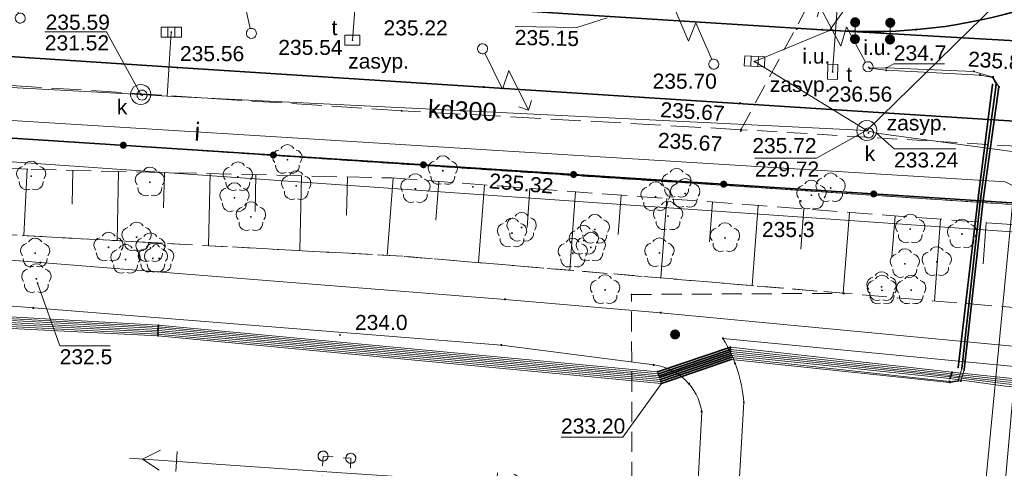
# Model space of a CAD drawing. Header units: metres. Extents: x 6603648 to 6604252, y 5739748 to 5740166.
# Tile 32 of 114: x 6603942 to 6603991, y 5739822 to 5739845. Entities that reach past the tile are written whole.
import ezdxf
from ezdxf.enums import TextEntityAlignment as Align

# ---------------------------------------------------------------- set-up
doc = ezdxf.new("R2010")
doc.units = ezdxf.units.M
for name, pattern in [('PRZER1-1', [1, 0.5, -0.5]), ('PRZER2-1', [1.5, 1, -0.5]), ('PRZER2_5-1', [1.75, 1.25, -0.5]), ('PRZER3-1', [2, 1.5, -0.5])]:
    doc.linetypes.add(name, pattern=pattern)
doc.layers.get('0').update_dxf_attribs({"linetype": 'CONTINUOUS'})
for name, color, linetype, lineweight, true_color in [('GESDZI', 7, 'CONTINUOUS', 18, 0x008000), ('GESUZY', 7, 'CONTINUOUS', 18, 0x008000), ('GSLKOG', 7, 'CONTINUOUS', 35, 0x0a0909), ('GSLKOU', 7, 'CONTINUOUS', 18, 0x0a0909), ('GSLTTR', 7, 'CONTINUOUS', 35, 0x0a0909), ('GSPPRB', 7, 'CONTINUOUS', 18, 0x0a0909), ('GSPRDL', 7, 'CONTINUOUS', 18, 0x008000), ('GSPWPN', 7, 'CONTINUOUS', 13, 0x0a0909), ('GSPWPN_O', 7, 'CONTINUOUS', 13, 0x0a0909), ('GSPWPS', 7, 'CONTINUOUS', 13, 0x0a0909), ('GSPWPS_O', 7, 'CONTINUOUS', 13, 0x0a0909), ('GSSINN', 7, 'CONTINUOUS', 18, 0x0a0909), ('GSSZSN', 7, 'CONTINUOUS', 18, 0x0a0909), ('GULENN', 1, 'CONTINUOUS', 18, 0xff0000), ('GULEOR', 1, 'CONTINUOUS', 35, 0xff0000), ('GULESN', 1, 'CONTINUOUS', 18, 0xff0000), ('GULEWN', 1, 'CONTINUOUS', 18, 0xff0000), ('GULIPR', 7, 'CONTINUOUS', 18, 0x0a0909), ('GULIPR_O', 7, 'CONTINUOUS', 18, 0x0a0909), ('GULKDP', 7, 'CONTINUOUS', 18, 0x803300), ('GULKDP_O', 7, 'CONTINUOUS', 18, 0x803300), ('GULTPR', 7, 'CONTINUOUS', 18, 0xff9100), ('GUPISL', 7, 'CONTINUOUS', 18, 0x0a0909), ('GUPKKS', 7, 'CONTINUOUS', 18, 0x0a0909), ('GUPKSD', 7, 'CONTINUOUS', 18, 0x803300), ('GUPKWZ', 7, 'CONTINUOUS', 18, 0x0a0909), ('GUPKWZ_O', 7, 'CONTINUOUS', 18, 0x0a0909), ('GUPTWZ', 7, 'CONTINUOUS', 18, 0x0a0909), ('GUPTWZ_O', 7, 'CONTINUOUS', 18, 0x0a0909), ('GUSISL', 7, 'CONTINUOUS', 18, 0x0a0909)]:
    doc.layers.add(name, color=color, linetype=linetype, lineweight=lineweight, true_color=true_color)
for name, color, linetype, true_color in [('GUPESH', 1, 'CONTINUOUS', 0xff0000), ('GUPESH_O', 1, 'CONTINUOUS', 0xff0000), ('GUPEUI', 7, 'CONTINUOUS', 0x0a0909), ('GUPISH', 7, 'CONTINUOUS', 0x0a0909), ('GUPKSH', 7, 'CONTINUOUS', 0x803300), ('GUPKSH_O', 7, 'CONTINUOUS', 0x803300), ('GUPKUI', 7, 'CONTINUOUS', 0x0a0909), ('GUPKUI_O', 7, 'CONTINUOUS', 0x0a0909), ('GUPTSH', 7, 'CONTINUOUS', 0xff9100), ('GUPTSH_O', 7, 'CONTINUOUS', 0xff9100)]:
    doc.layers.add(name, color=color, linetype=linetype, true_color=true_color)
doc.styles.add('Arial', font='arial.ttf')

# ---------------------------------------------------------------- blocks, each defined once
blk = doc.blocks.new('GSPPRB0')
at = {"color": 0, "lineweight": 18}
blk.add_lwpolyline([(-0.007955, 0.0225), (0.007955, 0.0225), (0.0225, 0.007955), (0.0225, -0.007955), (0.007955, -0.0225), (-0.007955, -0.0225), (-0.0225, -0.007955), (-0.0225, 0.007955)], close=True, dxfattribs=at)
blk = doc.blocks.new('GSPWPS1')
blk.add_hatch(color=0).paths.add_polyline_path([(0, 0.045), (-0.011647, 0.043467), (-0.0225, 0.038971), (-0.03182, 0.03182), (-0.038971, 0.0225), (-0.043467, 0.011647), (-0.045, 0), (-0.043467, -0.011647), (-0.038971, -0.0225), (-0.03182, -0.03182), (-0.0225, -0.038971), (-0.011647, -0.043467), (0, -0.045), (0.011647, -0.043467), (0.0225, -0.038971), (0.03182, -0.03182), (0.038971, -0.0225), (0.043467, -0.011647), (0.045, 0), (0.043467, 0.011647), (0.038971, 0.0225), (0.03182, 0.03182), (0.0225, 0.038971), (0.011647, 0.043467)])
blk = doc.blocks.new('GUPISL1_5')
at = {"color": 0}
for points in [[(3.396745, 1.05234), (3.75, 0.7), (3.396745, 0.34766)], [(0.25, 0), (2.25, 0), (1.55, 0.7), (3.75, 0.7)]]:
    blk.add_lwpolyline(points, dxfattribs=at)
blk.add_lwpolyline([(0.25, 0), (0.241481, -0.064705), (0.216506, -0.125), (0.176777, -0.176777), (0.125, -0.216506), (0.064705, -0.241481), (0, -0.25), (-0.064705, -0.241481), (-0.125, -0.216506), (-0.176777, -0.176777), (-0.216506, -0.125), (-0.241481, -0.064705), (-0.25, 0), (-0.241481, 0.064705), (-0.216506, 0.125), (-0.176777, 0.176777), (-0.125, 0.216506), (-0.064705, 0.241481), (0, 0.25), (0.064705, 0.241481), (0.125, 0.216506), (0.176777, 0.176777), (0.216506, 0.125), (0.241481, 0.064705)], close=True, dxfattribs=at)
blk = doc.blocks.new('GUPISL1_4')
at = {"color": 0}
blk.add_lwpolyline([(0.25, 0), (0.241481, -0.064705), (0.216506, -0.125), (0.176777, -0.176777), (0.125, -0.216506), (0.064705, -0.241481), (0, -0.25), (-0.064705, -0.241481), (-0.125, -0.216506), (-0.176777, -0.176777), (-0.216506, -0.125), (-0.241481, -0.064705), (-0.25, 0), (-0.241481, 0.064705), (-0.216506, 0.125), (-0.176777, 0.176777), (-0.125, 0.216506), (-0.064705, 0.241481), (0, 0.25), (0.064705, 0.241481), (0.125, 0.216506), (0.176777, 0.176777), (0.216506, 0.125), (0.241481, 0.064705)], close=True, dxfattribs=at)
blk = doc.blocks.new('GUPEUI1')
blk.add_hatch(color=0).paths.add_polyline_path([(0, 0.25), (-0.064705, 0.241481), (-0.125, 0.216506), (-0.176777, 0.176777), (-0.216506, 0.125), (-0.241481, 0.064705), (-0.25, 0), (-0.241481, -0.064705), (-0.216506, -0.125), (-0.176777, -0.176777), (-0.125, -0.216506), (-0.064705, -0.241481), (0, -0.25), (0.064705, -0.241481), (0.125, -0.216506), (0.176777, -0.176777), (0.216506, -0.125), (0.241481, -0.064705), (0.25, 0), (0.241481, 0.064705), (0.216506, 0.125), (0.176777, 0.176777), (0.125, 0.216506), (0.064705, 0.241481)])
blk = doc.blocks.new('GUPKKS1')
at = {"color": 0}
blk.add_lwpolyline([(0.5, -0.25), (-0.5, -0.25), (-0.5, 0.25), (0.5, 0.25)], close=True, dxfattribs=at)
for points in [[(-0.175, -0.25), (-0.175, 0.25)], [(0.175, -0.25), (0.175, 0.25)]]:
    blk.add_lwpolyline(points, dxfattribs=at)
blk = doc.blocks.new('GUPESH1')
blk.add_hatch(color=0).paths.add_polyline_path([(0, 0.045), (-0.011647, 0.043467), (-0.0225, 0.038971), (-0.03182, 0.03182), (-0.038971, 0.0225), (-0.043467, 0.011647), (-0.045, 0), (-0.043467, -0.011647), (-0.038971, -0.0225), (-0.03182, -0.03182), (-0.0225, -0.038971), (-0.011647, -0.043467), (0, -0.045), (0.011647, -0.043467), (0.0225, -0.038971), (0.03182, -0.03182), (0.038971, -0.0225), (0.043467, -0.011647), (0.045, 0), (0.043467, 0.011647), (0.038971, 0.0225), (0.03182, 0.03182), (0.0225, 0.038971), (0.011647, 0.043467)])
blk = doc.blocks.new('GUPKWZ1_1')
at = {"color": 0}
blk.add_lwpolyline([(0.25, 0), (0.241481, -0.064705), (0.216506, -0.125), (0.176777, -0.176777), (0.125, -0.216506), (0.064705, -0.241481), (0, -0.25), (-0.064705, -0.241481), (-0.125, -0.216506), (-0.176777, -0.176777), (-0.216506, -0.125), (-0.241481, -0.064705), (-0.25, 0), (-0.241481, 0.064705), (-0.216506, 0.125), (-0.176777, 0.176777), (-0.125, 0.216506), (-0.064705, 0.241481), (0, 0.25), (0.064705, 0.241481), (0.125, 0.216506), (0.176777, 0.176777), (0.216506, 0.125), (0.241481, 0.064705)], close=True, dxfattribs=at)
blk = doc.blocks.new('GUPKSD1_1')
at = {"color": 0}
blk.add_lwpolyline([(0.5, 0), (0.482963, -0.12941), (0.433013, -0.25), (0.353553, -0.353553), (0.25, -0.433013), (0.12941, -0.482963), (0, -0.5), (-0.12941, -0.482963), (-0.25, -0.433013), (-0.353553, -0.353553), (-0.433013, -0.25), (-0.482963, -0.12941), (-0.5, 0), (-0.482963, 0.12941), (-0.433013, 0.25), (-0.353553, 0.353553), (-0.25, 0.433013), (-0.12941, 0.482963), (0, 0.5), (0.12941, 0.482963), (0.25, 0.433013), (0.353553, 0.353553), (0.433013, 0.25), (0.482963, 0.12941)], close=True, dxfattribs=at)
blk = doc.blocks.new('GUPTWZ1_3')
at = {"color": 0}
blk.add_lwpolyline([(0.375, -0.25), (-0.375, -0.25), (-0.375, 0.25), (0.375, 0.25)], close=True, dxfattribs=at)
blk = doc.blocks.new('GUPKSH1')
blk.add_hatch(color=0).paths.add_polyline_path([(0, 0.045), (-0.011647, 0.043467), (-0.0225, 0.038971), (-0.03182, 0.03182), (-0.038971, 0.0225), (-0.043467, 0.011647), (-0.045, 0), (-0.043467, -0.011647), (-0.038971, -0.0225), (-0.03182, -0.03182), (-0.0225, -0.038971), (-0.011647, -0.043467), (0, -0.045), (0.011647, -0.043467), (0.0225, -0.038971), (0.03182, -0.03182), (0.038971, -0.0225), (0.043467, -0.011647), (0.045, 0), (0.043467, 0.011647), (0.038971, 0.0225), (0.03182, 0.03182), (0.0225, 0.038971), (0.011647, 0.043467)])
blk = doc.blocks.new('GUPISH1')
blk.add_hatch(color=0).paths.add_polyline_path([(0, 0.045), (-0.011647, 0.043467), (-0.0225, 0.038971), (-0.03182, 0.03182), (-0.038971, 0.0225), (-0.043467, 0.011647), (-0.045, 0), (-0.043467, -0.011647), (-0.038971, -0.0225), (-0.03182, -0.03182), (-0.0225, -0.038971), (-0.011647, -0.043467), (0, -0.045), (0.011647, -0.043467), (0.0225, -0.038971), (0.03182, -0.03182), (0.038971, -0.0225), (0.043467, -0.011647), (0.045, 0), (0.043467, 0.011647), (0.038971, 0.0225), (0.03182, 0.03182), (0.0225, 0.038971), (0.011647, 0.043467)])
blk = doc.blocks.new('GSPRDL1')
blk.add_hatch(color=0).paths.add_polyline_path([(-0.045, 0), (-0.042798, -0.013906), (-0.036406, -0.02645), (-0.02645, -0.036406), (-0.013906, -0.042798), (0, -0.045), (0.013906, -0.042798), (0.02645, -0.036406), (0.036406, -0.02645), (0.042798, -0.013906), (0.045, 0), (0.042798, 0.013906), (0.036406, 0.02645), (0.02645, 0.036406), (0.013906, 0.042798), (0, 0.045), (-0.013906, 0.042798), (-0.02645, 0.036406), (-0.036406, 0.02645), (-0.042798, 0.013906)])
at = {"color": 0}
for points in [[(-0.646351, 0.068773), (-0.677512, 0.194901), (-0.663766, 0.324092), (-0.606763, 0.440839), (-0.513345, 0.531129), (-0.394725, 0.584125), (-0.265141, 0.593465)], [(-0.134326, 0.635969), (-0.024001, 0.70458), (0.103115, 0.731429), (0.231763, 0.713292), (0.346501, 0.652348), (0.433559, 0.55591), (0.482485, 0.435555)], [(0.563333, 0.324277), (0.662679, 0.240553), (0.727494, 0.127956), (0.75, 0), (0.727494, -0.127956), (0.662679, -0.240553), (0.563333, -0.324277)], [(-0.265141, -0.593465), (-0.394725, -0.584125), (-0.513345, -0.531129), (-0.606763, -0.440839), (-0.663766, -0.324092), (-0.677512, -0.194901), (-0.646351, -0.068773)], [(0.482485, -0.435555), (0.433559, -0.55591), (0.346501, -0.652348), (0.231763, -0.713292), (0.103115, -0.731429), (-0.024001, -0.70458), (-0.134326, -0.635969)]]:
    blk.add_lwpolyline(points, dxfattribs=at)
blk = doc.blocks.new('GSPWPN1')
blk.add_hatch(color=0).paths.add_polyline_path([(0, 0.045), (-0.011647, 0.043467), (-0.0225, 0.038971), (-0.03182, 0.03182), (-0.038971, 0.0225), (-0.043467, 0.011647), (-0.045, 0), (-0.043467, -0.011647), (-0.038971, -0.0225), (-0.03182, -0.03182), (-0.0225, -0.038971), (-0.011647, -0.043467), (0, -0.045), (0.011647, -0.043467), (0.0225, -0.038971), (0.03182, -0.03182), (0.038971, -0.0225), (0.043467, -0.011647), (0.045, 0), (0.043467, 0.011647), (0.038971, 0.0225), (0.03182, 0.03182), (0.0225, 0.038971), (0.011647, 0.043467)])
blk = doc.blocks.new('GUPTSH1')
blk.add_hatch(color=0).paths.add_polyline_path([(0, 0.045), (-0.011647, 0.043467), (-0.0225, 0.038971), (-0.03182, 0.03182), (-0.038971, 0.0225), (-0.043467, 0.011647), (-0.045, 0), (-0.043467, -0.011647), (-0.038971, -0.0225), (-0.03182, -0.03182), (-0.0225, -0.038971), (-0.011647, -0.043467), (0, -0.045), (0.011647, -0.043467), (0.0225, -0.038971), (0.03182, -0.03182), (0.038971, -0.0225), (0.043467, -0.011647), (0.045, 0), (0.043467, 0.011647), (0.038971, 0.0225), (0.03182, 0.03182), (0.0225, 0.038971), (0.011647, 0.043467)])
blk = doc.blocks.new('GUPKUI1')
blk.add_hatch(color=0).paths.add_polyline_path([(0, 0.25), (-0.064705, 0.241481), (-0.125, 0.216506), (-0.176777, 0.176777), (-0.216506, 0.125), (-0.241481, 0.064705), (-0.25, 0), (-0.241481, -0.064705), (-0.216506, -0.125), (-0.176777, -0.176777), (-0.125, -0.216506), (-0.064705, -0.241481), (0, -0.25), (0.064705, -0.241481), (0.125, -0.216506), (0.176777, -0.176777), (0.216506, -0.125), (0.241481, -0.064705), (0.25, 0), (0.241481, 0.064705), (0.216506, 0.125), (0.176777, 0.176777), (0.125, 0.216506), (0.064705, 0.241481)])
blk = doc.blocks.new('GULEWN1')
at = {"color": 0}
for points in [[(8, 0.5), (8, -0.5)], [(8.841081, 0.5), (9.707107, 0), (8.841081, -0.5)], [(0, 0), (10.35, 0)]]:
    blk.add_lwpolyline(points, dxfattribs=at)
blk = doc.blocks.new('GSLKOG2')
blk.add_hatch(color=0).paths.add_polyline_path([(0, 0.175), (-0.045293, 0.169037), (-0.0875, 0.151554), (-0.123744, 0.123744), (-0.151554, 0.0875), (-0.169037, 0.045293), (-0.175, 0), (-0.169037, -0.045293), (-0.151554, -0.0875), (-0.123744, -0.123744), (-0.0875, -0.151554), (-0.045293, -0.169037), (0, -0.175), (0.045293, -0.169037), (0.0875, -0.151554), (0.123744, -0.123744), (0.151554, -0.0875), (0.169037, -0.045293), (0.175, 0), (0.169037, 0.045293), (0.151554, 0.0875), (0.123744, 0.123744), (0.0875, 0.151554), (0.045293, 0.169037)])
blk = doc.blocks.new('GUSISL2_1')
at = {"color": 0}
blk.add_lwpolyline([(0.25, 0), (0.241481, -0.064705), (0.216506, -0.125), (0.176777, -0.176777), (0.125, -0.216506), (0.064705, -0.241481), (0, -0.25), (-0.064705, -0.241481), (-0.125, -0.216506), (-0.176777, -0.176777), (-0.216506, -0.125), (-0.241481, -0.064705), (-0.25, 0), (-0.241481, 0.064705), (-0.216506, 0.125), (-0.176777, 0.176777), (-0.125, 0.216506), (-0.064705, 0.241481), (0, 0.25), (0.064705, 0.241481), (0.125, 0.216506), (0.176777, 0.176777), (0.216506, 0.125), (0.241481, 0.064705)], close=True, dxfattribs=at)

msp = doc.modelspace()

# ---------------------------------------------------------------- linework, layer by layer
at = {"layer": 'GESDZI', "color": 96, "linetype": 'Continuous', "lineweight": 18, "true_color": 0x008000}
msp.add_line((6603991.05, 5739835.63), (6603918.87, 5739840.43), dxfattribs=at)
msp.add_lwpolyline([(6603988.25, 5739806.65), (6603916.15, 5739811.92), (6603918.22, 5739833.21), (6603918.87, 5739840.43), (6603991.05, 5739835.63)], close=True, dxfattribs=at)
at = {"layer": 'GESUZY', "color": 96, "linetype": 'PRZER1-1', "lineweight": 18, "true_color": 0x008000}
for points in [[(6604062.77, 5739830.84), (6604014.55, 5739834.06), (6603991.05, 5739835.63), (6603918.87, 5739840.43), (6603844.12, 5739845.41), (6603776.95, 5739849.89), (6603725.69, 5739853.31), (6603724.48, 5739853.38), (6603720.73, 5739871.73), (6603719.27, 5739878.71), (6603703.13, 5739958.06), (6603701.42, 5739966.51), (6603692.92, 5740008.31)], [(6603691.714, 5739863.768), (6603701.39, 5739966.18), (6603701.42, 5739966.51), (6603703.13, 5739958.06), (6603719.27, 5739878.71), (6603720.73, 5739871.73), (6603724.48, 5739853.38), (6603725.69, 5739853.31), (6603776.95, 5739849.89), (6603844.12, 5739845.41), (6603918.87, 5739840.43), (6603991.05, 5739835.63), (6604014.55, 5739834.06), (6604062.77, 5739830.84)]]:
    msp.add_lwpolyline(points, dxfattribs=at)
at = {"layer": 'GSLKOG', "color": 18, "linetype": 'Continuous', "lineweight": 35, "true_color": 0x0a0909}
msp.add_line((6603852.109, 5739844.726), (6604018.85, 5739833.91), dxfattribs=at)
at = {"layer": 'GSLKOU', "color": 18, "linetype": 'PRZER3-1', "lineweight": 18, "true_color": 0x0a0909}
for points in [[(6603960.592, 5739840.308), (6603933.901, 5739842.044)], [(6603977.504, 5739839.367), (6603960.592, 5739840.308)]]:
    msp.add_lwpolyline(points, dxfattribs=at)
at = {"layer": 'GSLTTR', "color": 18, "linetype": 'Continuous', "lineweight": 35, "true_color": 0x0a0909}
for points in [[(6604017.25, 5739884.72), (6604015.44, 5739881), (6604013.95, 5739877.24, -0.013943), (6604011.35, 5739870.02, -0.060873), (6604005.83, 5739858.77, -0.014742), (6604003.21, 5739854.8, -0.060081), (6604000.24, 5739850.84, -0.057587), (6603996.43, 5739847.71, -0.067372), (6603991.29, 5739845.29, -0.092098), (6603981.55, 5739844.35)], [(6603855.71, 5739848.67), (6603871.3, 5739847.64), (6603886.71, 5739846.62), (6603901.65, 5739845.61), (6603916.83, 5739844.59), (6603932.64, 5739843.56), (6603949.41, 5739842.46), (6603964.68, 5739841.49), (6603980.46, 5739840.47), (6603995.3, 5739839.53, 0.063359), (6604000.27, 5739839.65, 0.057188), (6604004.86, 5739840.93, 0.06369), (6604009.2, 5739843.33, 0.060207), (6604012.71, 5739846.64, 0.054855), (6604019.53, 5739859.07), (6604021.12, 5739862.25), (6604022.71, 5739865.36), (6604024.56, 5739868.46), (6604026.04, 5739870.7), (6604028.87, 5739875.69), (6604032.41, 5739880.25)], [(6604024.56, 5739868.46), (6604022.56, 5739865.46), (6604020.61, 5739862.55), (6604018.63, 5739859.58), (6604015.36, 5739854.7, -0.041295), (6604012.79, 5739851.51, -0.036849), (6604010.05, 5739849.03, -0.047939), (6604005.93, 5739846.42, -0.046916), (6604001.38, 5739844.64, -0.096954), (6603991.49, 5739843.78), (6603981.55, 5739844.35), (6603970.44, 5739845.04), (6603958.84, 5739845.79), (6603957.28, 5739845.88), (6603947.48, 5739846.53), (6603946.11, 5739846.62), (6603935.8, 5739847.25)]]:
    msp.add_lwpolyline(points, format="xyb", dxfattribs=at)
at = {"layer": 'GSSINN', "color": 18, "linetype": 'PRZER2-1', "lineweight": 18, "true_color": 0x0a0909}
msp.add_lwpolyline([(6604036.763, 5739882.923), (6604026.271, 5739868.91), (6604023.486, 5739864.663), (6604020.486, 5739859.632), (6604017.284, 5739852.247, -0.334528), (6603995.779, 5739838.273), (6603977.504, 5739839.367), (6603980.86, 5739845.575), (6603982.83, 5739845.595), (6603986.263, 5739845.974, 0.045434), (6603991.396, 5739847.377, 0.140961), (6604001.278, 5739854.366), (6604004.019, 5739858.342), (6604007.547, 5739864.424), (6604009.657, 5739869.457), (6604013.458, 5739879.426)], format="xyb", dxfattribs=at)
msp.add_lwpolyline([(6603972.098, 5739806.801), (6603972.05, 5739831.15), (6603982.629, 5739831.21), (6603960.637, 5739833.057), (6603941.132, 5739834.117), (6603860.76, 5739838.748), (6603853.392, 5739836.62), (6603841.871, 5739836.52), (6603830.22, 5739845.418), (6603724.24, 5739853.107), (6603745.53, 5739840.28), (6603754.26, 5739834.86), (6603760.645, 5739829.992), (6603771.135, 5739820.193)], dxfattribs=at)
at = {"layer": 'GSSZSN', "color": 18, "linetype": 'PRZER2_5-1', "lineweight": 18, "true_color": 0x0a0909}
msp.add_lwpolyline([(6603852.109, 5739844.726), (6603856.809, 5739841.78), (6603942.107, 5739837.387), (6603960.109, 5739836.958), (6603996.06, 5739834.257), (6603996.489, 5739835.296), (6604001.998, 5739834.917), (6604002.476, 5739832.016), (6603995.252, 5739830.15), (6603960.637, 5739833.057), (6603941.132, 5739834.117), (6603860.76, 5739838.748), (6603853.392, 5739836.62), (6603841.871, 5739836.52), (6603830.22, 5739845.418)], close=True, dxfattribs=at)
at = {"layer": 'GSSZSN', "color": 18, "linetype": 'Continuous', "lineweight": 18, "true_color": 0x0a0909}
for points in [[(6603941.912, 5739837.397), (6603941.741, 5739834.084)], [(6603944.192, 5739837.337), (6603944.152, 5739835.646)], [(6603946.474, 5739837.283), (6603946.391, 5739833.831)], [(6603948.755, 5739837.228), (6603948.713, 5739835.468)], [(6603951.036, 5739837.174), (6603950.95, 5739833.583)], [(6603953.317, 5739837.12), (6603953.273, 5739835.29)], [(6603955.598, 5739837.065), (6603955.509, 5739833.336)], [(6603957.879, 5739837.011), (6603957.834, 5739835.111)], [(6603960.16, 5739836.954), (6603959.87, 5739833.099)], [(6603962.435, 5739836.783), (6603962.291, 5739834.857)], [(6603964.711, 5739836.612), (6603964.42, 5739832.74)], [(6603966.986, 5739836.441), (6603966.84, 5739834.495)], [(6603969.261, 5739836.27), (6603968.967, 5739832.358)], [(6603971.537, 5739836.099), (6603971.389, 5739834.133)], [(6603973.812, 5739835.928), (6603973.515, 5739831.976)], [(6603976.087, 5739835.757), (6603975.938, 5739833.771)], [(6603978.363, 5739835.587), (6603978.063, 5739831.594)], [(6603980.638, 5739835.416), (6603980.487, 5739833.409)], [(6603982.913, 5739835.245), (6603982.61, 5739831.212)], [(6603985.189, 5739835.074), (6603985.036, 5739833.048)], [(6603987.464, 5739834.903), (6603987.158, 5739830.83)], [(6603989.739, 5739834.732), (6603989.585, 5739832.686)]]:
    msp.add_lwpolyline(points, dxfattribs=at)
at = {"layer": 'GULENN', "color": 1, "linetype": 'Continuous', "lineweight": 18, "true_color": 0xff0000}
for points in [[(6603824.896, 5739842.077), (6603942.563, 5739832.742), (6603965.742, 5739830.903), (6603973.499, 5739830.243)], [(6603973.154, 5739827.64), (6603965.561, 5739828.63), (6603942.22, 5739830.482), (6603824.622, 5739839.812)], [(6603973.499, 5739830.243), (6604026.863, 5739825.176), (6604060.101, 5739824.187), (6604091.152, 5739821.03), (6604119.918, 5739819.905), (6604179.756, 5739815.914), (6604191.887, 5739815.357), (6604192.675, 5739814.832), (6604191.841, 5739814.358), (6604179.7, 5739814.915), (6604119.852, 5739818.907), (6604091.175, 5739819.879), (6604060.013, 5739823.177), (6604026.776, 5739824.131), (6603976.609, 5739828.962)]]:
    msp.add_lwpolyline(points, dxfattribs=at)
for points in [[(6603976.535, 5739806.506), (6603977.65, 5739825.776, 0.117307), (6603976.609, 5739828.962)], [(6603973.154, 5739827.64, -0.336442), (6603975.553, 5739825.306), (6603974.552, 5739806.638)]]:
    msp.add_lwpolyline(points, format="xyb", dxfattribs=at)
at = {"layer": 'GULEOR', "color": 1, "linetype": 'Continuous', "lineweight": 35, "true_color": 0xff0000}
for points in [[(6603990.05, 5739841.61), (6603989.34, 5739835.97), (6603988.34, 5739827.51)], [(6603988.52, 5739827.46), (6603989.46, 5739835.91), (6603990.23, 5739841.6)], [(6603990.37, 5739841.5), (6603989.59, 5739835.85), (6603988.64, 5739827.39)], [(6603973.35, 5739827.3), (6603976.98, 5739828.52)], [(6603973.39, 5739827.2), (6603976.98, 5739828.41)], [(6603973.42, 5739827.1), (6603976.99, 5739828.31)], [(6603973.45, 5739827.01), (6603977, 5739828.21)], [(6603973.48, 5739826.91), (6603977.01, 5739828.11)], [(6603973.51, 5739826.82), (6603977.01, 5739828.01)], [(6603973.54, 5739826.72), (6603977.02, 5739827.91)]]:
    msp.add_lwpolyline(points, dxfattribs=at)
at = {"layer": 'GULESN', "color": 1, "linetype": 'Continuous', "lineweight": 18, "true_color": 0xff0000}
for points in [[(6603859.28, 5739835.26), (6603882.31, 5739833.77), (6603885.08, 5739833.67), (6603897.95, 5739832.76), (6603906.73, 5739832), (6603927.59, 5739830.18), (6603929.47, 5739830.15), (6603948.43, 5739829.18), (6603973.51, 5739826.82), (6603977.01, 5739828.01), (6603987.89, 5739826.82), (6603988.34, 5739826.85), (6603988.52, 5739827.46), (6603989.46, 5739835.91), (6603990.23, 5739841.6), (6603990.05, 5739841.97), (6603989.43, 5739842.09), (6603984.75, 5739842.33), (6603983.92, 5739842.43), (6603983.842, 5739842.504)], [(6603859.31, 5739835.16), (6603882.29, 5739833.68), (6603885.09, 5739833.57), (6603897.93, 5739832.67), (6603906.73, 5739831.9), (6603927.58, 5739830.09), (6603929.46, 5739830.04), (6603948.43, 5739829.09), (6603973.54, 5739826.72), (6603977.02, 5739827.91), (6603987.93, 5739826.76), (6603988.47, 5739826.84), (6603988.64, 5739827.39), (6603989.59, 5739835.85), (6603990.37, 5739841.5), (6603990.07, 5739841.99), (6603989.12, 5739842.27), (6603984.76, 5739842.45), (6603983.92, 5739842.43), (6603983.842, 5739842.504)], [(6603859.08, 5739836.24), (6603882.48, 5739834.59), (6603885.04, 5739834.36), (6603898.08, 5739833.37), (6603906.79, 5739832.75), (6603927.66, 5739830.81), (6603929.52, 5739830.68), (6603948.45, 5739829.62), (6603973.35, 5739827.3), (6603976.98, 5739828.52), (6603988.03, 5739827.27), (6603990.74, 5739827), (6603992.79, 5739826.79), (6604007.82, 5739825.24), (6604009.69, 5739825.11), (6604015.64, 5739824.68), (6604020.36, 5739824.21), (6604024.72, 5739823.91), (6604026.52, 5739823.68), (6604051.97, 5739823.29)], [(6603859.1, 5739836.13), (6603882.45, 5739834.47), (6603885.04, 5739834.26), (6603898.06, 5739833.29), (6603906.78, 5739832.63), (6603927.65, 5739830.71), (6603929.51, 5739830.59), (6603948.45, 5739829.54), (6603973.39, 5739827.2), (6603976.98, 5739828.41), (6603988, 5739827.19), (6603990.73, 5739826.9), (6603992.78, 5739826.69), (6604007.8, 5739825.14), (6604009.69, 5739824.99), (6604015.62, 5739824.59), (6604020.27, 5739824.03), (6604024.75, 5739823.78), (6604026.49, 5739823.59), (6604051.97, 5739823.18)], [(6603859.13, 5739836.02), (6603882.43, 5739834.38), (6603885.05, 5739834.16), (6603898.04, 5739833.2), (6603906.77, 5739832.52), (6603927.64, 5739830.63), (6603929.5, 5739830.48), (6603948.44, 5739829.45), (6603973.42, 5739827.1), (6603976.99, 5739828.31), (6603987.98, 5739827.11), (6603990.72, 5739826.8), (6603992.77, 5739826.59), (6604007.79, 5739825.04), (6604009.69, 5739824.88), (6604015.6, 5739824.48), (6604020.2, 5739823.86), (6604024.78, 5739823.67), (6604026.45, 5739823.5), (6604051.96, 5739823.07)], [(6603859.24, 5739835.48), (6603882.34, 5739833.94), (6603885.07, 5739833.87), (6603897.99, 5739832.94), (6603906.75, 5739832.2), (6603927.61, 5739830.36), (6603929.49, 5739830.37), (6603948.44, 5739829.36), (6603973.45, 5739827.01), (6603977, 5739828.21), (6603987.95, 5739827.04), (6603990.71, 5739826.69), (6603992.75, 5739826.49), (6604007.77, 5739824.93), (6604009.69, 5739824.76), (6604015.58, 5739824.37), (6604020.12, 5739823.69), (6604024.81, 5739823.54), (6604026.41, 5739823.4), (6604051.95, 5739822.96)], [(6603859.26, 5739835.37), (6603882.33, 5739833.86), (6603885.08, 5739833.77), (6603897.97, 5739832.85), (6603906.74, 5739832.1), (6603927.6, 5739830.27), (6603929.48, 5739830.26), (6603948.44, 5739829.27), (6603973.48, 5739826.91), (6603977.01, 5739828.11), (6603987.93, 5739826.96), (6603990.7, 5739826.58), (6603992.74, 5739826.39), (6604007.76, 5739824.82), (6604009.68, 5739824.64), (6604015.56, 5739824.27), (6604020.04, 5739823.51), (6604024.84, 5739823.41), (6604026.38, 5739823.31), (6604051.95, 5739822.85)]]:
    msp.add_lwpolyline(points, dxfattribs=at)
at = {"layer": 'GULEWN', "color": 1, "linetype": 'Continuous', "lineweight": 18, "true_color": 0xff0000}
msp.add_lwpolyline([(6604053.491, 5739830.206), (6604029.54, 5739831.784), (6604023.545, 5739832.079), (6604003.586, 5739833.394), (6603931.654, 5739838.435), (6603858.642, 5739843.848), (6603791.067, 5739848.102), (6603726.181, 5739852.128), (6603723.418, 5739852.125), (6603723.211, 5739852.899), (6603721.578, 5739860.987), (6603719.529, 5739871.388), (6603718.105, 5739878.446), (6603715.641, 5739890.395), (6603709.655, 5739919.794), (6603704.796, 5739949.42), (6603697.83, 5739978.621), (6603695.5, 5739990.24), (6603694.86, 5739993.48), (6603695.43, 5739994.26), (6603696.66, 5739994.54), (6603696.88, 5739994.59)], dxfattribs=at)
at = {"layer": 'GULIPR', "color": 18, "linetype": 'Continuous', "lineweight": 18, "true_color": 0x0a0909}
msp.add_lwpolyline([(6603981.915, 5739844.316), (6603982.83, 5739845.595, 0.111357), (6603994.865, 5739848.937, 0.283134), (6604004.413, 5739860.105), (6604004.605, 5739860.274), (6604004.812, 5739860.102), (6604006.035, 5739859.053), (6604007.553, 5739857.825), (6604007.778, 5739857.638), (6604008.008, 5739857.527), (6604016, 5739859.78), (6604016.179, 5739859.956), (6604016.417, 5739859.87), (6604020.869, 5739859.063), (6604021.139, 5739859.005), (6604021.265, 5739859.231), (6604023.379, 5739863.011), (6604027.93, 5739869.504), (6604026.2, 5739870.989)], format="xyb", dxfattribs=at)
msp.add_lwpolyline([(6603823.1, 5739847.77), (6603855.75, 5739845.31), (6603857.79, 5739844.83), (6603860.09, 5739844.83), (6603990.69, 5739836.76), (6603991.9, 5739836.17), (6603991.79, 5739834.26), (6603989.247, 5739805.659)], dxfattribs=at)
at = {"layer": 'GULKDP', "color": 36, "linetype": 'Continuous', "lineweight": 18, "true_color": 0x803300}
for points in [[(6603983.783, 5739839.322), (6603984.267, 5739839.195), (6604011.568, 5739835.498), (6604011.825, 5739835.979), (6604027.416, 5739865.192)], [(6603846.499, 5739860.607), (6603858.032, 5739845.615), (6603892.547, 5739843.991), (6603916.393, 5739842.806), (6603947.572, 5739841.127), (6603948.885, 5739841.034), (6603983.783, 5739839.322)], [(6603983.783, 5739839.322), (6603994.626, 5739849.922)], [(6603983.191, 5739843.88), (6603983.196, 5739844.3), (6603983.201, 5739844.72)], [(6603984.94, 5739843.86), (6603984.947, 5739844.277), (6603984.952, 5739844.697)], [(6603948.885, 5739841.034), (6603949.1, 5739844.229)], [(6603984.947, 5739844.277), (6603983.196, 5739844.3), (6603981.915, 5739844.316), (6603978.186, 5739842.771)], [(6603978.186, 5739842.771), (6603983.783, 5739839.322)]]:
    msp.add_lwpolyline(points, dxfattribs=at)
at = {"layer": 'GULTPR', "color": 30, "linetype": 'Continuous', "lineweight": 18, "true_color": 0xff9100}
for points in [[(6603959.053, 5739855.679), (6603958.13, 5739843.829)], [(6603982.938, 5739854.065), (6603982.077, 5739842.239)]]:
    msp.add_lwpolyline(points, dxfattribs=at)
at = {"layer": 'GUPESH_O', "color": 1, "linetype": 'Continuous', "lineweight": 13, "true_color": 0xff0000, "flags": 128}
for points in [[(6603984.76, 5739842.45), (6603985.13, 5739842.641), (6603987.65, 5739842.641)], [(6603942.432, 5739831.72), (6603943.534, 5739828.594), (6603946.054, 5739828.594)], [(6603973.54, 5739826.72), (6603971.614, 5739824.044), (6603968.534, 5739824.044)]]:
    msp.add_lwpolyline(points, dxfattribs=at)
at = {"layer": 'GUPKSH_O', "color": 36, "linetype": 'Continuous', "lineweight": 13, "true_color": 0x803300, "flags": 128}
for points in [[(6603970.841, 5739844.944), (6603969.318, 5739844.457), (6603966.239, 5739844.516)], [(6603947.572, 5739841.127), (6603945.873, 5739844.244), (6603942.793, 5739844.244)], [(6603983.756, 5739839.322), (6603981.281, 5739837.953), (6603978.201, 5739837.953)], [(6603984.267, 5739839.195), (6603985.141, 5739838.404), (6603988.221, 5739838.404)]]:
    msp.add_lwpolyline(points, dxfattribs=at)
at = {"layer": 'GUSISL', "color": 18, "linetype": 'PRZER1-1', "lineweight": 18, "true_color": 0x0a0909}
msp.add_lwpolyline([(6603956.667, 5739823.095), (6603958.049, 5739822.983), (6603958.02, 5739821.462), (6603956.597, 5739821.604)], close=True, dxfattribs=at)

# ---------------------------------------------------------------- block references
at = {"layer": 'GSLKOG', "color": 18, "linetype": 'Continuous', "lineweight": 35, "true_color": 0x0a0909, "rotation": 356.2885120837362}
for p in [(6603946.706, 5739838.59), (6603946.706, 5739838.59), (6603954.19, 5739838.104), (6603954.19, 5739838.104), (6603961.674, 5739837.619), (6603961.674, 5739837.619), (6603969.159, 5739837.133), (6603969.159, 5739837.133), (6603976.643, 5739836.648), (6603976.643, 5739836.648), (6603984.127, 5739836.162), (6603984.127, 5739836.162)]:
    msp.add_blockref('GSLKOG2', p, dxfattribs=at)
at = {"layer": 'GSPPRB', "color": 18, "linetype": 'Continuous', "lineweight": 18, "true_color": 0x0a0909, "rotation": 90}
for p in [(6603981.55, 5739844.35), (6603986.23, 5739844.35), (6603949.41, 5739842.46), (6603983.92, 5739842.43), (6603984.76, 5739842.45), (6603984.75, 5739842.33), (6603989.12, 5739842.27), (6603989.43, 5739842.09), (6603990.05, 5739841.97), (6603990.07, 5739841.99), (6603964.68, 5739841.49), (6603990.05, 5739841.61), (6603990.23, 5739841.6), (6603990.37, 5739841.5), (6603980.46, 5739840.47), (6603960.592, 5739840.308), (6603977.504, 5739839.367), (6603989.34, 5739835.97), (6603989.46, 5739835.91), (6603989.59, 5739835.85), (6603942.563, 5739832.742), (6603972.05, 5739831.15), (6603982.629, 5739831.21), (6603965.742, 5739830.903), (6603942.22, 5739830.482), (6603973.499, 5739830.243), (6603948.45, 5739829.62), (6603948.43, 5739829.18), (6603948.43, 5739829.09), (6603948.44, 5739829.45), (6603948.44, 5739829.36), (6603948.44, 5739829.27), (6603948.45, 5739829.54), (6603965.561, 5739828.63), (6603976.609, 5739828.962), (6603976.98, 5739828.52), (6603976.98, 5739828.41), (6603976.99, 5739828.31), (6603977, 5739828.21), (6603977.01, 5739828.11), (6603973.154, 5739827.64), (6603977.01, 5739828.01), (6603977.02, 5739827.91), (6603977.214, 5739827.722), (6603973.35, 5739827.3), (6603973.39, 5739827.2), (6603988, 5739827.19), (6603988.03, 5739827.27), (6603988.34, 5739827.51), (6603988.52, 5739827.46), (6603988.64, 5739827.39), (6603973.42, 5739827.1), (6603973.45, 5739827.01), (6603973.48, 5739826.91), (6603973.51, 5739826.82), (6603973.54, 5739826.72), (6603974.914, 5739826.698), (6603987.89, 5739826.82), (6603987.93, 5739826.96), (6603987.93, 5739826.76), (6603987.95, 5739827.04), (6603987.98, 5739827.11), (6603988.34, 5739826.85), (6603988.47, 5739826.84), (6603977.65, 5739825.776), (6603975.553, 5739825.306)]:
    msp.add_blockref('GSPPRB0', p, dxfattribs=at)
at = {"layer": 'GSPRDL', "color": 96, "linetype": 'Continuous', "lineweight": 18, "true_color": 0x008000, "rotation": 90}
for p in [(6603954.89, 5739837.87), (6603962.64, 5739837.32), (6603942.11, 5739837.05), (6603948.03, 5739836.75), (6603952.42, 5739837.01), (6603955.33, 5739836.57), (6603961.27, 5739836.42), (6603974.3, 5739836.68), (6603981.98, 5739836.46), (6603952.25, 5739835.97), (6603973.25, 5739836.02), (6603974.73, 5739836.18), (6603981.02, 5739836.1), (6603953.07, 5739835.02), (6603973.87, 5739835.06), (6603966.57, 5739834.49), (6603970.22, 5739834.39), (6603985.95, 5739834.41), (6603947.37, 5739834.01), (6603966.09, 5739834.21), (6603969.67, 5739833.84), (6603976.71, 5739833.97), (6603988.53, 5739834.16), (6603945.97, 5739833.5), (6603948.06, 5739833.47), (6603970.02, 5739833.5), (6603942.31, 5739833.21), (6603946.82, 5739832.89), (6603948.18, 5739832.95), (6603948.49, 5739832.95), (6603969.12, 5739833.2), (6603973.44, 5739833.22), (6603987.27, 5739832.78), (6603985.68, 5739832.68), (6603942.37, 5739831.93), (6603970.73, 5739831.38), (6603984.52, 5739831.53), (6603984.54, 5739831.36), (6603986, 5739831.37)]:
    msp.add_blockref('GSPRDL1', p, dxfattribs=at)
at = {"layer": 'GSPWPN', "color": 18, "linetype": 'Continuous', "lineweight": 13, "true_color": 0x0a0909, "rotation": 90}
for p in [(6603980.49, 5739835.81), (6603957.51, 5739829.13)]:
    msp.add_blockref('GSPWPN1', p, dxfattribs=at)
at = {"layer": 'GSPWPS', "color": 18, "linetype": 'Continuous', "lineweight": 13, "true_color": 0x0a0909, "rotation": 90}
for p in [(6603980.285, 5739844.379), (6603977.473, 5739840.701), (6603977.501, 5739839.293), (6603964.141, 5739836.512)]:
    msp.add_blockref('GSPWPS1', p, dxfattribs=at)
at = {"layer": 'GULEWN', "color": 1, "linetype": 'Continuous', "lineweight": 18, "true_color": 0xff0000}
for rotation in [176.0822975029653, 356.2286277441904]:
    msp.add_blockref('GULEWN1', (6603957.343, 5739822.279), dxfattribs=dict(at, rotation=rotation))
at = {"layer": 'GUPESH', "color": 1, "linetype": 'Continuous', "lineweight": 5, "true_color": 0xff0000, "rotation": 90}
for p in [(6603984.75, 5739842.33), (6603984.76, 5739842.45), (6603989.12, 5739842.27), (6603989.43, 5739842.09), (6603990.05, 5739841.97), (6603990.07, 5739841.99), (6603990.05, 5739841.61), (6603990.23, 5739841.6), (6603990.37, 5739841.5), (6603989.34, 5739835.97), (6603989.46, 5739835.91), (6603989.59, 5739835.85), (6603942.432, 5739831.72), (6603948.45, 5739829.62), (6603948.43, 5739829.18), (6603948.43, 5739829.09), (6603948.44, 5739829.45), (6603948.44, 5739829.36), (6603948.44, 5739829.27), (6603948.45, 5739829.54), (6603976.98, 5739828.52), (6603976.98, 5739828.41), (6603976.99, 5739828.31), (6603977, 5739828.21), (6603977.01, 5739828.11), (6603977.01, 5739828.01), (6603977.02, 5739827.91), (6603973.35, 5739827.3), (6603973.39, 5739827.2), (6603973.42, 5739827.1), (6603987.98, 5739827.11), (6603988, 5739827.19), (6603988.03, 5739827.27), (6603988.34, 5739827.51), (6603988.52, 5739827.46), (6603988.64, 5739827.39), (6603973.45, 5739827.01), (6603973.48, 5739826.91), (6603973.51, 5739826.82), (6603973.54, 5739826.72), (6603987.89, 5739826.82), (6603987.93, 5739826.96), (6603987.93, 5739826.76), (6603987.95, 5739827.04)]:
    msp.add_blockref('GUPESH1', p, dxfattribs=at)
at = {"layer": 'GUPEUI', "color": 18, "linetype": 'Continuous', "lineweight": 5, "true_color": 0x0a0909, "rotation": 90}
msp.add_blockref('GUPEUI1', (6603974.223, 5739829.158), dxfattribs=at)
at = {"layer": 'GUPISH', "color": 18, "linetype": 'Continuous', "lineweight": 5, "true_color": 0x0a0909, "rotation": 90}
msp.add_blockref('GUPISH1', (6603981.915, 5739844.316), dxfattribs=at)
at = {"layer": 'GUPISL', "color": 18, "linetype": 'Continuous', "lineweight": 18, "true_color": 0x0a0909}
for name, p, rotation in [('GUPISL1_5', (6603941.565, 5739844.928), 108.6791093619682), ('GUPISL1_5', (6603953.092, 5739844.169), 102.6859462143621), ('GUPISL1_5', (6603976.148, 5739842.63), 113.2289988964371), ('GUPISL1_5', (6603983.842, 5739842.504), 118.24265827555), ('GUPISL1_5', (6603964.62, 5739843.399), 296.2033737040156), ('GUPISL1_4', (6603956.667, 5739823.095), 90), ('GUPISL1_4', (6603958.049, 5739822.983), 90)]:
    msp.add_blockref(name, p, dxfattribs=dict(at, rotation=rotation))
at = {"layer": 'GUPKKS', "color": 18, "linetype": 'Continuous', "lineweight": 18, "true_color": 0x0a0909}
for p, rotation in [((6603949.1, 5739844.229), 359.9999974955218), ((6603978.186, 5739842.771), 357.1334422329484)]:
    msp.add_blockref('GUPKKS1', p, dxfattribs=dict(at, rotation=rotation))
at = {"layer": 'GUPKSD', "color": 36, "linetype": 'Continuous', "lineweight": 18, "true_color": 0x803300, "rotation": 90}
for p in [(6603947.572, 5739841.127), (6603983.783, 5739839.322)]:
    msp.add_blockref('GUPKSD1_1', p, dxfattribs=at)
at = {"layer": 'GUPKSH', "color": 36, "linetype": 'Continuous', "lineweight": 5, "true_color": 0x803300, "rotation": 90}
for p in [(6603981.915, 5739844.316), (6603949.1, 5739844.229), (6603978.186, 5739842.771), (6603947.572, 5739841.127), (6603947.643, 5739841.089), (6603983.783, 5739839.322), (6603983.868, 5739839.204), (6603984.267, 5739839.195)]:
    msp.add_blockref('GUPKSH1', p, dxfattribs=at)
at = {"layer": 'GUPKUI', "color": 18, "linetype": 'Continuous', "lineweight": 5, "true_color": 0x0a0909, "rotation": 90}
for p in [(6603983.201, 5739844.72), (6603984.952, 5739844.697), (6603983.191, 5739843.88), (6603984.94, 5739843.86)]:
    msp.add_blockref('GUPKUI1', p, dxfattribs=at)
at = {"layer": 'GUPKWZ', "color": 18, "linetype": 'Continuous', "lineweight": 18, "true_color": 0x0a0909, "rotation": 90}
for p in [(6603947.643, 5739841.089), (6603983.868, 5739839.204)]:
    msp.add_blockref('GUPKWZ1_1', p, dxfattribs=at)
at = {"layer": 'GUPTSH', "color": 30, "linetype": 'Continuous', "lineweight": 5, "true_color": 0xff9100, "rotation": 90}
for p in [(6603958.132, 5739843.829), (6603982.08, 5739842.245)]:
    msp.add_blockref('GUPTSH1', p, dxfattribs=at)
at = {"layer": 'GUPTWZ', "color": 18, "linetype": 'Continuous', "lineweight": 18, "true_color": 0x0a0909}
for p, rotation in [((6603958.132, 5739843.829), 359.9999974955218), ((6603982.08, 5739842.245), 87.68735514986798)]:
    msp.add_blockref('GUPTWZ1_3', p, dxfattribs=dict(at, rotation=rotation))
at = {"layer": 'GUSISL', "color": 18, "linetype": 'Continuous', "lineweight": 18, "true_color": 0x0a0909}
for p, rotation in [((6603956.667, 5739823.095), 41.33418754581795), ((6603956.667, 5739823.095), 355.3556787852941), ((6603956.667, 5739823.095), 87.31269630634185), ((6603958.049, 5739822.983), 312.1236346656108)]:
    msp.add_blockref('GUSISL2_1', p, dxfattribs=dict(at, rotation=rotation))

# ---------------------------------------------------------------- texts
at = {"layer": 'GSPWPN_O', "color": 18, "linetype": 'Continuous', "lineweight": 0, "true_color": 0x0a0909, "style": 'Arial'}
for s, p in [('235.3', (6603978.554, 5739834.014)), ('234.0', (6603958.26, 5739829.38))]:
    msp.add_text(s, height=0.75, rotation=360, dxfattribs=at).set_placement(p)
at = {"layer": 'GSPWPS_O', "color": 18, "linetype": 'Continuous', "lineweight": 0, "true_color": 0x0a0909, "style": 'Arial'}
for s, rotation, p in [('235.83', 356.112, (6603988.812, 5739842.524)), ('235.67', 356.4043, (6603973.467, 5739839.999)), ('235.67', 356.4043, (6603973.344, 5739838.474)), ('235.32', 355.0192, (6603964.921, 5739836.452))]:
    msp.add_text(s, height=0.75, rotation=rotation, dxfattribs=at).set_placement(p)
at = {"layer": 'GULIPR_O', "color": 18, "linetype": 'Continuous', "lineweight": 0, "true_color": 0x0a0909, "style": 'Arial'}
msp.add_text('i', height=0.9, rotation=356.4641, dxfattribs=at).set_placement((6603950.373, 5739838.82), align=Align.CENTER)
at = {"layer": 'GULKDP_O', "color": 36, "linetype": 'Continuous', "lineweight": 0, "true_color": 0x803300, "style": 'Arial'}
msp.add_text('kd300', height=0.9, rotation=357.1929, dxfattribs=at).set_placement((6603963.585, 5739839.877), align=Align.CENTER)
at = {"layer": 'GUPESH_O', "color": 1, "linetype": 'Continuous', "lineweight": 0, "true_color": 0xff0000, "style": 'Arial'}
for s, p in [('234.7', (6603985.13, 5739842.814)), ('232.5', (6603943.534, 5739827.671)), ('233.20', (6603968.534, 5739824.217))]:
    msp.add_text(s, height=0.75, rotation=360, dxfattribs=at).set_placement(p)
at = {"layer": 'GUPKSH_O', "color": 36, "linetype": 'Continuous', "lineweight": 0, "true_color": 0x803300, "style": 'Arial'}
for s, rotation, p in [('235.59', 360, (6603942.831, 5739844.352)), ('235.22', 359.9483, (6603959.68, 5739844.069)), ('235.15', 358.9024, (6603966.221, 5739843.594)), ('231.52', 360, (6603942.793, 5739843.321)), ('235.56', 360, (6603949.531, 5739842.784)), ('235.70', 360, (6603973.099, 5739841.41)), ('235.72', 360, (6603978.071, 5739838.199)), ('233.24', 360, (6603985.141, 5739837.481)), ('229.72', 360, (6603978.201, 5739837.03))]:
    msp.add_text(s, height=0.75, rotation=rotation, dxfattribs=at).set_placement(p)
at = {"layer": 'GUPKUI_O', "color": 18, "linetype": 'Continuous', "lineweight": 0, "true_color": 0x0a0909, "style": 'Arial'}
for p in [(6603985.004, 5739843.089), (6603981.964, 5739842.664)]:
    msp.add_text('i.u.', height=0.75, rotation=360, dxfattribs=at).set_placement(p, align=Align.RIGHT)
at = {"layer": 'GUPKWZ_O', "color": 18, "linetype": 'Continuous', "lineweight": 0, "true_color": 0x0a0909, "style": 'Arial'}
for s, p in [('k', (6603946.91, 5739840.128)), ('zasyp.', (6603987.799, 5739839.329)), ('k', (6603984.202, 5739837.799))]:
    msp.add_text(s, height=0.75, rotation=360, dxfattribs=at).set_placement(p, align=Align.RIGHT)
at = {"layer": 'GUPTSH_O', "color": 30, "linetype": 'Continuous', "lineweight": 0, "true_color": 0xff9100, "style": 'Arial'}
for s, p in [('235.54', (6603954.434, 5739843.093)), ('236.56', (6603981.847, 5739840.766))]:
    msp.add_text(s, height=0.75, rotation=360, dxfattribs=at).set_placement(p)
at = {"layer": 'GUPTWZ_O', "color": 18, "linetype": 'Continuous', "lineweight": 0, "true_color": 0x0a0909, "style": 'Arial'}
for s, p in [('t', (6603957.382, 5739844.079)), ('zasyp.', (6603960.95, 5739842.411)), ('t', (6603983.052, 5739841.753)), ('zasyp.', (6603981.971, 5739841.247))]:
    msp.add_text(s, height=0.75, rotation=360, dxfattribs=at).set_placement(p, align=Align.RIGHT)

doc.saveas('drawing.dxf')
